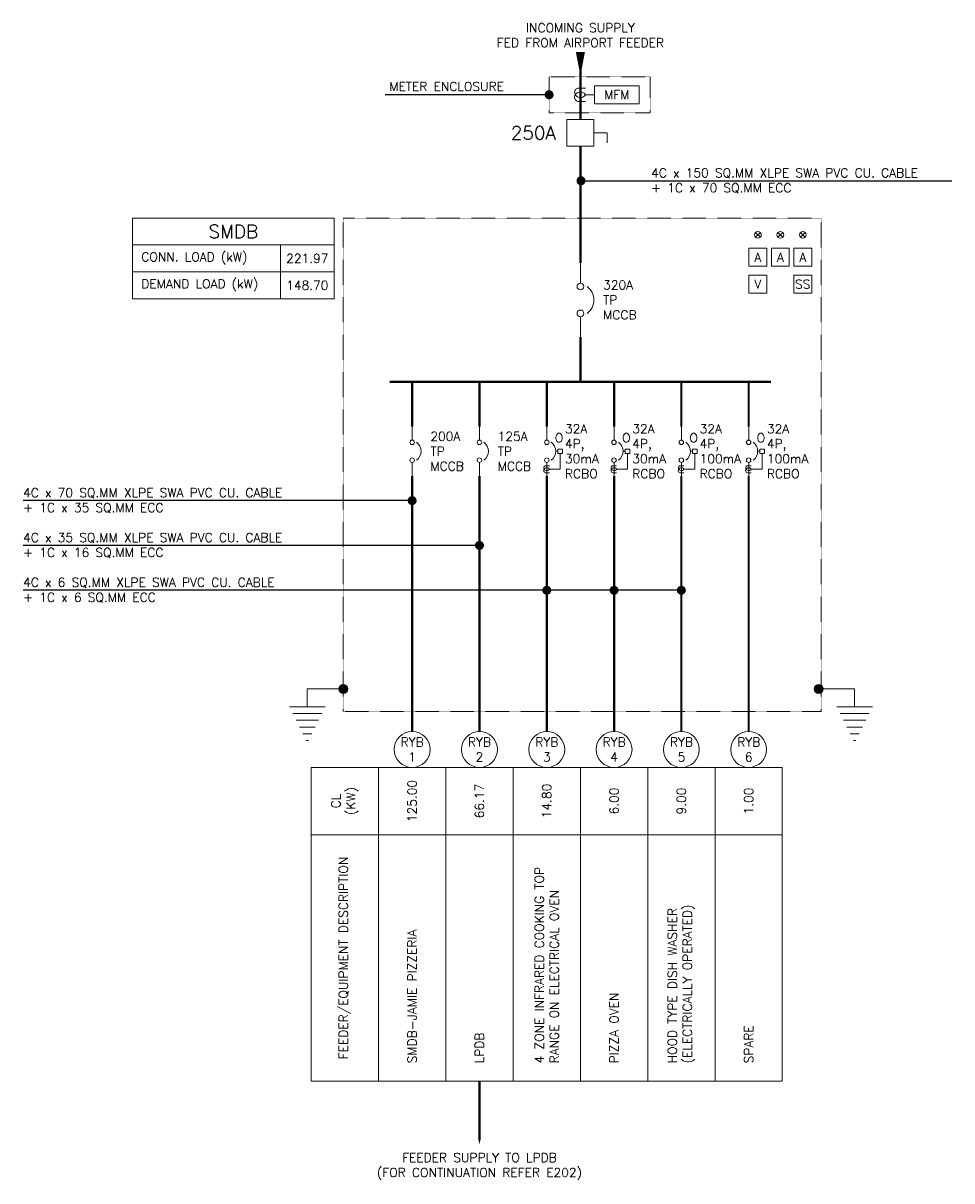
# Model space of a CAD drawing. Header units: millimetres. Extents: x -131287 to -69523, y -21032 to 24887.
# Tile 2 of 6: x -131123 to -120774, y -1202 to 11706. Entities that reach past the tile are written whole.
import ezdxf
from ezdxf.enums import TextEntityAlignment as Align

# ---------------------------------------------------------------- set-up
doc = ezdxf.new("R2010")
doc.units = ezdxf.units.MM
doc.header["$MEASUREMENT"] = 0
doc.linetypes.add('HIDDENX2', pattern=[0.75, 0.5, -0.25])
doc.linetypes.add('PHANTOM', pattern=[63.5, 31.75, -6.35, 6.35, -6.35, 6.35, -6.35])
doc.layers.get('0').update_dxf_attribs({"lineweight": 5})
for name, color, linetype, lineweight, true_color in [('M-MEP-ELPR-CABLE', 7, 'PHANTOM', 20, 0xb914eb), ('M-MEP-ELPR-EQUIP', 6, 'Continuous', 20, 0xff00ff), ('M-MEP-ELSL-BREAKER', 7, 'Continuous', 20, 0xa41be4), ('M-MEP-ELSL-DEVICES', 200, 'Continuous', 20, 0xbf00ff)]:
    doc.layers.add(name, color=color, linetype=linetype, lineweight=lineweight, true_color=true_color)
doc.layers.add('M-MEP-GEN', color=7, linetype='Continuous', lineweight=5)
doc.styles.add('100 ROMANS', font='romans.shx')
doc.styles.get("Standard").update_dxf_attribs({"font": 'romans.shx'})
doc.dimstyles.new('100-ROMANS', dxfattribs={"dimtxt": 100, "dimasz": 0.18, "dimexe": 0.18, "dimexo": 0.0625, "dimgap": 0.09, "dimtad": 0, "dimtih": 1, "dimtoh": 1, "dimdec": 4, "dimzin": 0, "dimdsep": 46, "dimtxsty": '100 ROMANS', "dimcen": 0.09, "dimadec": 0, "dimazin": 0, "dimtfac": 1, "dimtdec": 4, "dimtofl": 0, "dimtmove": 0, "dimatfit": 3, "dimfxl": 1, "dimtolj": 1, "dimtzin": 0, "dimarcsym": 0})

# ---------------------------------------------------------------- blocks, each defined once
blk = doc.blocks.new('EARTH')
h = blk.add_hatch(color=0)
h.dxf.hatch_style = 1
h.paths.add_polyline_path([(25, 0, 1), (-25, 0, 1)])
at = {"color": 0}
for p, q in [((-300, -100), (-100, -100)), ((-281.25, -137.5), (-118.75, -137.5)), ((-262.5, -175), (-137.5, -175)), ((-243.75, -212.5), (-156.25, -212.5)), ((-225, -250), (-175, -250)), ((-206.25, -287.5), (-193.75, -287.5))]:
    blk.add_line(p, q, dxfattribs=at)
blk.add_lwpolyline([(-200, -100), (-200, 0), (0, 0)], dxfattribs=at)
blk.add_circle((0, 0), 25, dxfattribs=at)
blk = doc.blocks.new('MCCB')
at = {"color": 0}
for points in [[(150, 0), (0, 0)], [(400, 0), (550, 0)]]:
    blk.add_lwpolyline(points, dxfattribs=at)
for centre in [(175, 0), (375, 0)]:
    blk.add_circle(centre, 25, dxfattribs=at)
blk.add_arc((275, -25), 125, 36.8699, 143.1301, dxfattribs=at)
blk = doc.blocks.new('TPN ISO')
at = {"color": 0}
blk.add_lwpolyline([(-100, 200), (100, 200), (100, 0), (-100, 0)], close=True, dxfattribs=at)
blk.add_lwpolyline([(100, 100), (200, 100), (200, 25)], dxfattribs=at)
blk.add_solid([(-100, 0), (100, 200), (100, 0), (-100, 0)], dxfattribs=at)
blk.add_attdef('XXXA', text='', height=100, dxfattribs=at).set_placement((-350, 100), align=Align.MIDDLE_CENTER)
blk = doc.blocks.new('RCBO')
at = {"color": 0}
for p, q in [((300, 150), (475, 150)), ((475, 29), (475, 150)), ((275, 125), (275, 100))]:
    blk.add_line(p, q, dxfattribs=at)
blk.add_lwpolyline([(250, 175), (300, 175), (300, 125), (250, 125)], close=True, dxfattribs=at)
for points in [[(150, 0), (0, 0)], [(400, 0), (550, 0)]]:
    blk.add_lwpolyline(points, dxfattribs=at)
blk.add_lwpolyline([(436, 29), (436, -10, 0.44435), (462, -33, 0.708721), (475, 29, 0.735983), (490, -34, 0.414214), (514, -10), (514, 29)], format="xyb", dxfattribs=at)
for centre in [(175, 0), (375, 0)]:
    blk.add_circle(centre, 25, dxfattribs=at)
blk.add_arc((275, -25), 125, 36.8699, 143.1301, dxfattribs=at)
blk.add_attdef('O', text='', height=100, rotation=90, dxfattribs=at).set_placement((125, 137), align=Align.MIDDLE_CENTER)
blk = doc.blocks.new('VOLTMETER')
at = {"color": 0}
blk.add_lwpolyline([(-100, 200), (100, 200), (100, 0), (-100, 0)], close=True, dxfattribs=at)
blk.add_attdef('V', text='', height=100, dxfattribs=at).set_placement((0, 100), align=Align.MIDDLE_CENTER)
blk = doc.blocks.new('VSS')
at = {"color": 0}
blk.add_lwpolyline([(-100, 200), (100, 200), (100, 0), (-100, 0)], close=True, dxfattribs=at)
blk.add_attdef('SS', text='', height=100, dxfattribs=at).set_placement((0, 100), align=Align.MIDDLE_CENTER)
blk = doc.blocks.new('AMMETER')
at = {"color": 0}
blk.add_lwpolyline([(-100, 200), (100, 200), (100, 0), (-100, 0)], close=True, dxfattribs=at)
blk.add_attdef('A', text='', height=100, dxfattribs=at).set_placement((0, 100), align=Align.MIDDLE_CENTER)
blk = doc.blocks.new('IND. LAMPS')
at = {"color": 1, "true_color": 0xff0000}
for p, q in [((-277, 27), (-223, -27)), ((-277, -27), (-223, 27))]:
    blk.add_line(p, q, dxfattribs=at)
at = {"color": 56, "true_color": 0x7f7f00}
for p, q in [((-27, 27), (27, -27)), ((-27, -27), (27, 27))]:
    blk.add_line(p, q, dxfattribs=at)
at = {"color": 5, "true_color": 0x0000ff}
for p, q in [((223, 27), (277, -27)), ((223, -27), (277, 27))]:
    blk.add_line(p, q, dxfattribs=at)
at = {"color": 1, "true_color": 0xff0000}
blk.add_circle((-250, 0), 37.5, dxfattribs=at)
at = {"color": 56, "true_color": 0x7f7f00}
blk.add_circle((0, 0), 37.5, dxfattribs=at)
at = {"color": 5, "true_color": 0x0000ff}
blk.add_circle((250, 0), 37.5, dxfattribs=at)
blk = doc.blocks.new('MFM-CT')
at = {"color": 0}
blk.add_line((55, 0), (156, 0), dxfattribs=at)
blk.add_lwpolyline([(55, 75), (-19, 75, 0.44435), (-64, 25, 0.708721), (55, 0, 0.735983), (-65, -29, 0.414214), (-19, -75), (55, -75)], format="xyb", dxfattribs=at)
blk.add_lwpolyline([(156, 100), (656, 100), (656, -100), (156, -100)], close=True, dxfattribs=at)
blk.add_attdef('MFM', text='', height=100, dxfattribs=at).set_placement((406, 0), align=Align.MIDDLE_CENTER)

msp = doc.modelspace()

# ---------------------------------------------------------------- linework, layer by layer
at = {"layer": 'M-MEP-ELPR-CABLE', "color": 1, "ltscale": 0.1, "true_color": 0xff0000}
for points in [[(-124913, 10633, 25, 25, 0), (-124913, 11183, 25, 100, 0), (-124913, 11383, 0, 0, 0)], [(-126038, -792, 0, 100, 0), (-126038, -592, 25, 25, 0), (-126038, -92, 0, 0, 0)]]:
    msp.add_lwpolyline(points, format="xyseb", dxfattribs=at)
at = {"layer": 'M-MEP-ELPR-CABLE', "color": 1, "ltscale": 0.1, "true_color": 0xff0000, "const_width": 25}
for points in [[(-124913, 9033), (-124913, 10333)], [(-126788, 3808), (-126788, 6658)], [(-126038, 3808), (-126038, 6658)], [(-125288, 3808), (-125288, 6658)], [(-124538, 3808), (-124538, 6658)], [(-123788, 3808), (-123788, 6658)], [(-123038, 3808), (-123038, 6658)]]:
    msp.add_lwpolyline(points, dxfattribs=at)
at = {"layer": 'M-MEP-ELPR-EQUIP', "linetype": 'HIDDENX2', "ltscale": 5}
for points in [[(-125262, 11108), (-124136, 11108), (-124136, 10708), (-125262, 10708)], [(-127556, 4033), (-127556, 9533), (-122230, 9533), (-122230, 4033)]]:
    msp.add_lwpolyline(points, close=True, dxfattribs=at)
at = {"layer": 'M-MEP-GEN'}
for points in [[(-129906, 9533), (-127656, 9533), (-127656, 9233), (-129906, 9233)], [(-129906, 9233), (-128256, 9233), (-128256, 8933), (-129906, 8933)], [(-127656, 9233), (-127656, 8933), (-128256, 8933), (-128256, 9233)], [(-129906, 8933), (-128256, 8933), (-128256, 8633), (-129906, 8633)], [(-127656, 8933), (-127656, 8633), (-128256, 8633), (-128256, 8933)], [(-127913, 3408), (-127163, 3408), (-127163, 2658), (-127913, 2658)], [(-127163, 3408), (-126413, 3408), (-126413, 2658), (-127163, 2658)], [(-126413, 3408), (-125663, 3408), (-125663, 2658), (-126413, 2658)], [(-125663, 3408), (-124913, 3408), (-124913, 2658), (-125663, 2658)], [(-124913, 3408), (-124163, 3408), (-124163, 2658), (-124913, 2658)], [(-124163, 3408), (-123413, 3408), (-123413, 2658), (-124163, 2658)], [(-123413, 3408), (-122663, 3408), (-122663, 2658), (-123413, 2658)], [(-127913, 2658), (-127163, 2658), (-127163, -92), (-127913, -92)], [(-127163, 2658), (-126413, 2658), (-126413, -92), (-127163, -92)], [(-126413, 2658), (-125663, 2658), (-125663, -92), (-126413, -92)], [(-125663, 2658), (-124913, 2658), (-124913, -92), (-125663, -92)], [(-124913, 2658), (-124163, 2658), (-124163, -92), (-124913, -92)], [(-124163, 2658), (-123413, 2658), (-123413, -92), (-124163, -92)], [(-123413, 2658), (-122663, 2658), (-122663, -92), (-123413, -92)]]:
    msp.add_lwpolyline(points, close=True, dxfattribs=at)
at = {"layer": 'M-MEP-GEN', "const_width": 25}
for points in [[(-124913, 7708), (-124913, 8208)], [(-127038, 7708), (-122788, 7708)], [(-126788, 7208), (-126788, 7708)], [(-126038, 7208), (-126038, 7708)], [(-125288, 7208), (-125288, 7708)], [(-124538, 7208), (-124538, 7708)], [(-123788, 7208), (-123788, 7708)], [(-123038, 7208), (-123038, 7708)]]:
    msp.add_lwpolyline(points, dxfattribs=at)
at = {"layer": 'M-MEP-GEN'}
for centre in [(-126788, 3608), (-126038, 3608), (-125288, 3608), (-124538, 3608), (-123788, 3608), (-123038, 3608)]:
    msp.add_circle(centre, 200, dxfattribs=at)

# ---------------------------------------------------------------- block references
at = {"layer": 'M-MEP-ELPR-EQUIP', "xscale": 1.5, "yscale": 1.5, "zscale": 1.5}
msp.add_blockref('TPN ISO', (-124913, 10333), dxfattribs=at).add_auto_attribs({'XXXA': '250A'})
at = {"layer": 'M-MEP-ELPR-EQUIP'}
msp.add_blockref('IND. LAMPS', (-122685, 9346), dxfattribs=at)
at = {"layer": 'M-MEP-ELSL-BREAKER', "xscale": 1.5, "yscale": 1.5, "zscale": 1.5, "rotation": 270}
msp.add_blockref('MCCB', (-124913, 9033), dxfattribs=at)
at = {"layer": 'M-MEP-ELSL-BREAKER', "rotation": 270}
for p in [(-126788, 7208), (-126038, 7208)]:
    msp.add_blockref('MCCB', p, dxfattribs=at)
for p in [(-125288, 7208), (-124538, 7208), (-123788, 7208), (-123038, 7208)]:
    msp.add_blockref('RCBO', p, dxfattribs=at).add_auto_attribs({'O': 'O'})
at = {"layer": 'M-MEP-ELSL-DEVICES'}
for name, p, values in [('MFM-CT', (-124913, 10908), {'MFM': 'MFM'}), ('AMMETER', (-122935, 8996), {'A': 'A'}), ('AMMETER', (-122685, 8996), {'A': 'A'}), ('AMMETER', (-122435, 8996), {'A': 'A'}), ('VOLTMETER', (-122935, 8696), {'V': 'V'}), ('VSS', (-122435, 8696), {'SS': 'SS'})]:
    msp.add_blockref(name, p, dxfattribs=at).add_auto_attribs(values)
at = {"layer": 'M-MEP-ELSL-DEVICES', "yscale": 2, "zscale": 2}
for p, xscale in [((-127556, 4283), 2), ((-122257, 4283), -2)]:
    msp.add_blockref('EARTH', p, dxfattribs=dict(at, xscale=xscale))

# ---------------------------------------------------------------- texts
at = {"layer": 'M-MEP-GEN'}
for s, width, gutter_width, heights, insert, char_height, attachment_point in [('\\pxqc;INCOMING SUPPLY\\PFED FROM AIRPORT FEEDER', 2288.64, 1, [550], (-124913, 11571), 100, 5), ('METER ENCLOSURE', 3687.91, 1, [621], (-127042, 11000), 100, 4), ('4C x 150 SQ.MM XLPE SWA PVC CU. CABLE\\P+ 1C x 70 SQ.MM ECC', 3664.79, 1, [621], (-124125, 9949), 100, 4), ('SMDB', 4370.22, 3325, [0], (-128781, 9383), 150, 5), ('CONN. LOAD (kW)', 4370.22, 3325, [0], (-129806, 9083), 100, 4), ('221.97', 262.9, 3325, [0], (-127956, 9083), 100, 5), ('DEMAND LOAD (kW)', 4370.22, 3325, [0], (-129806, 8783), 100, 4), ('148.70', 262.9, 3325, [0], (-127956, 8783), 100, 5), ('320A TP \\PMCCB', 507.33, 1, [586], (-124660, 8621), 100, 4), ('32A \\P4P, \\P30mA\\PRCBO', 838.18, 0, [1268], (-125085, 6933), 100, 4), ('32A \\P4P, \\P30mA\\PRCBO', 838.18, 0, [1268], (-124335, 6933), 100, 4), ('32A \\P4P, \\P100mA\\PRCBO', 838.18, 0, [1268], (-123585, 6933), 100, 4), ('32A \\P4P, \\P100mA\\PRCBO', 838.18, 0, [1268], (-122835, 6933), 100, 4), ('200A TP \\PMCCB', 507.33, 1, [586], (-126585, 6933), 100, 4), ('125A TP \\PMCCB', 507.33, 1, [586], (-125835, 6933), 100, 4), ('4C x 70 SQ.MM XLPE SWA PVC CU. CABLE\\P+ 1C x 35 SQ.MM ECC', 3664.79, 1, [621], (-131123, 6383), 100, 4), ('4C x 35 SQ.MM XLPE SWA PVC CU. CABLE\\P+ 1C x 16 SQ.MM ECC', 3664.79, 1, [621], (-131123, 5883), 100, 4), ('4C x 6 SQ.MM XLPE SWA PVC CU. CABLE\\P+ 1C x 6 SQ.MM ECC', 3664.79, 1, [621], (-131123, 5383), 100, 4), ('RYB\\P1', 153.38, 1, [0], (-126788, 3608), 100, 5), ('RYB\\P2', 153.38, 1, [0], (-126038, 3608), 100, 5), ('RYB\\P3', 153.38, 1, [0], (-125288, 3608), 100, 5), ('RYB\\P4', 153.38, 1, [0], (-124538, 3608), 100, 5), ('RYB\\P5', 153.38, 1, [0], (-123788, 3608), 100, 5), ('RYB\\P6', 153.38, 1, [0], (-123038, 3608), 100, 5), ('FEEDER SUPPLY TO LPDB\\P\\pxqc;(FOR CONTINUATION REFER E202)', 4252.4, 1, [550], (-126038, -1042), 100, 5)]:
    msp.add_mtext_dynamic_manual_height_columns(s, width=width, gutter_width=gutter_width, heights=heights, dxfattribs=dict(at, insert=insert, char_height=char_height, attachment_point=attachment_point))
at = {"layer": 'M-MEP-GEN', "char_height": 100, "rotation": 90}
for s, width, heights, insert, attachment_point in [('125.00', 100, [0], (-126788, 3033), 5), ('\\pxqc;CL (KW)', 461.24, [859], (-127538, 3033), 5), ('66.17', 370.9, [146], (-126038, 3033), 5), ('14.80', 370.9, [146], (-125288, 3033), 5), ('6.00', 370.9, [146], (-124538, 3033), 5), ('9.00', 347.96, [0], (-123788, 3033), 5), ('1.00', 347.96, [0], (-123038, 3033), 5), ('4 ZONE INFRARED COOKING TOP RANGE ON ELECTRICAL OVEN', 2800, [0], (-125288, 108), 4), ('HOOD TYPE DISH WASHER (ELECTRICALLY OPERATED)', 2800, [0], (-123788, 108), 4), ('FEEDER/EQUIPMENT DESCRIPTION', 4677.94, [0], (-127538, 1283), 5), ('SMDB-JAMIE PIZZERIA', 2800, [0], (-126788, 108), 4), ('PIZZA OVEN', 2800, [0], (-124538, 108), 4), ('SPARE', 2800, [0], (-123038, 108), 4), ('LPDB', 2800, [0], (-126038, 108), 4)]:
    msp.add_mtext_dynamic_manual_height_columns(s, width=width, gutter_width=1, heights=heights, dxfattribs=dict(at, insert=insert, attachment_point=attachment_point))

# ---------------------------------------------------------------- leaders
at = {"layer": 'M-MEP-GEN'}
for points, override in [([(-125262, 10908), (-127088, 10908)], {"dimasz": 100, "dimgap": 0.09, "dimtad": 0, "dimldrblk": 'DOT'}), ([(-124906, 9949), (-120774, 9949)], {"dimasz": 100, "dimgap": 0.09, "dimtad": 0, "dimldrblk": 'DOT'}), ([(-126788, 6383), (-131123, 6383)], {"dimasz": 100, "dimldrblk": 'DOT'}), ([(-126038, 5883), (-131123, 5883)], {"dimasz": 100, "dimldrblk": 'DOT'}), ([(-125288, 5383), (-131123, 5383)], {"dimasz": 100, "dimldrblk": 'DOT'}), ([(-124538, 5383), (-131123, 5383)], {"dimasz": 100, "dimldrblk": 'DOT'}), ([(-123788, 5383), (-131123, 5383)], {"dimasz": 100, "dimldrblk": 'DOT'})]:
    msp.add_leader(points, dimstyle='100-ROMANS', override=override, dxfattribs=at)

doc.saveas('drawing.dxf')
